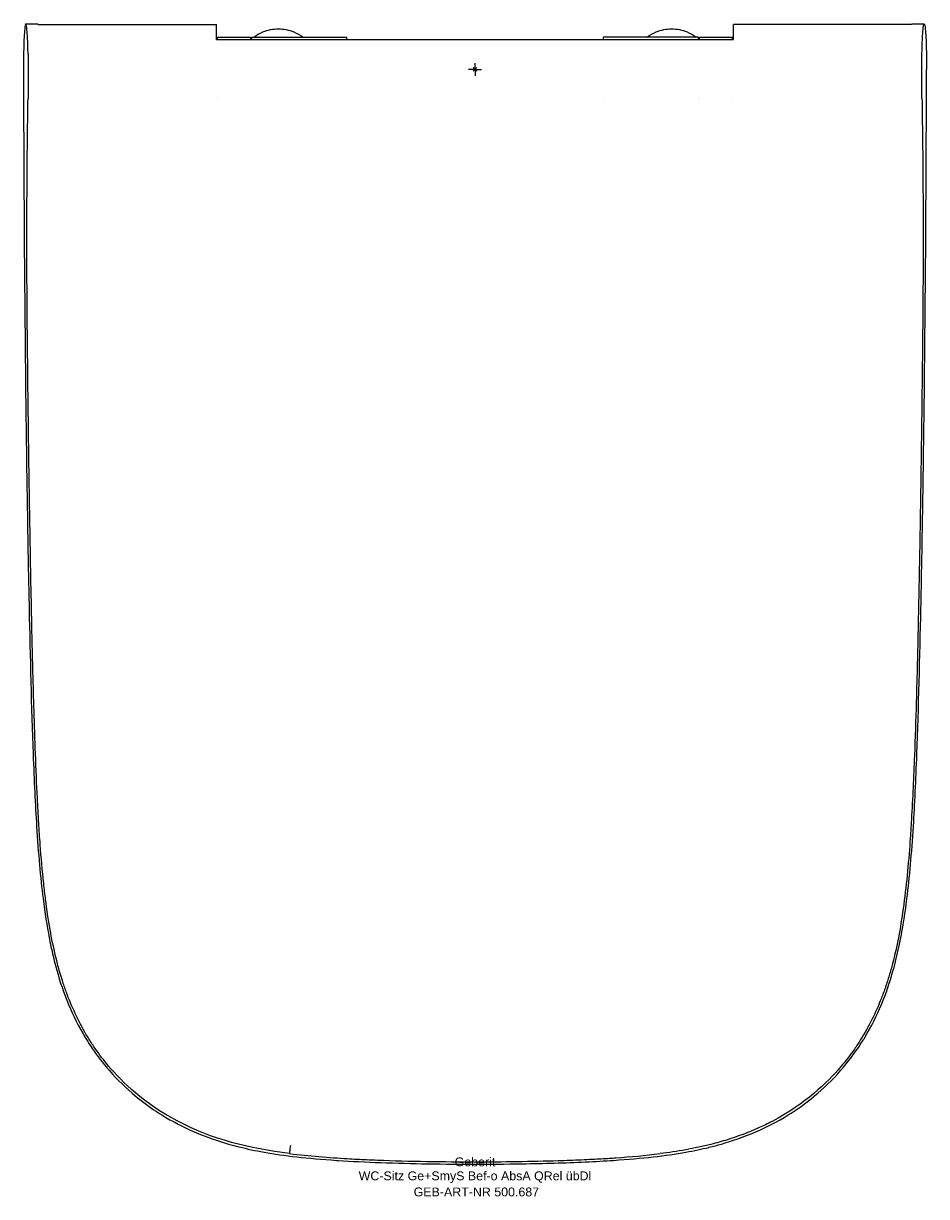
# Model space of a CAD drawing. Header units: millimetres. Extents: x -178 to 178, y -444 to 18.
import ezdxf
from ezdxf.enums import TextEntityAlignment as Align

# ---------------------------------------------------------------- set-up
doc = ezdxf.new("R2010")
doc.units = ezdxf.units.MM
doc.layers.get('0').update_dxf_attribs({"linetype": 'CONTINUOUS'})
for name, color, linetype, lineweight in [('Arbeitspunkt(DIN)', 7, 'CONTINUOUS', 25), ('GEB-ART-NR', 1, 'CONTINUOUS', 18), ('GEB-BEZUG', 2, 'CONTINUOUS', 25), ('GEB-TEXT', 5, 'CONTINUOUS', 18)]:
    doc.layers.add(name, color=color, linetype=linetype, lineweight=lineweight)
doc.layers.add('GEB-KONTUR-A', color=5, linetype='CONTINUOUS')
doc.styles.get("Standard").update_dxf_attribs({"font": 'arial.ttf'})

# ---------------------------------------------------------------- blocks, each defined once
blk = doc.blocks.new('Einfügepunkt')
at = {"layer": 'GEB-BEZUG'}
for p, q in [((-0.71, -0.71), (0.71, 0.71)), ((-0.71, 0.71), (0.71, -0.71))]:
    blk.add_line(p, q, dxfattribs=at)

msp = doc.modelspace()

# ---------------------------------------------------------------- linework, layer by layer
at = {"layer": 'Arbeitspunkt(DIN)', "ltscale": 25}
for q in [(-2.5, 0), (0, 2.5), (0, -2.5), (2.5, 0)]:
    msp.add_line((0, 0), q, dxfattribs=at)
at = {"layer": 'GEB-KONTUR-A', "ltscale": 25}
for p, q in [((-177.09, 18), (-172.38, 18)), ((-172.22, 17.73), (-101.9, 17.73)), ((-101.9, 11.79), (-101.9, 17.73)), ((172.22, 17.73), (101.9, 17.73)), ((101.9, 11.79), (101.9, 17.73)), ((172.38, 18), (177.09, 18)), ((-101.9, 11.79), (101.9, 11.79)), ((-101.5, 12.75), (-88.5, 12.75)), ((-101.5, 11.79), (-101.5, 12.75)), ((-88.5, 12.75), (-88.5, 11.79)), ((-88, 12.75), (-50.5, 12.75)), ((-88, 11.79), (-88, 12.75)), ((-50.5, 11.79), (-50.5, 12.75)), ((88, 12.75), (50.5, 12.75)), ((50.5, 12.75), (50.5, 11.79)), ((88, 12.75), (88, 11.79)), ((88.5, 12.75), (101.5, 12.75)), ((88.5, 11.79), (88.5, 12.75)), ((101.5, 11.79), (101.5, 12.75)), ((-101.5, -11.52), (-101.5, -11.52)), ((50.5, -11.51), (50.5, -11.51)), ((88, -11.51), (88, -11.51)), ((88.5, -11.51), (88.5, -11.51)), ((101.5, -11.51), (101.5, -11.51)), ((176.2, -11.47), (176.2, -11.5)), ((176.2, -11.47), (176.2, -11.5)), ((-73.06, -427.33), (-73.06, -427.33)), ((73, -427.34), (73.05, -427.33)), ((73.05, -427.33), (73, -427.34))]:
    msp.add_line(p, q, dxfattribs=at)
for points, knots in [([(-176.18, 6.07), (-176.22, 8.16), (-176.28, 10.09), (-176.42, 12.9), (-176.48, 13.91), (-176.65, 16.12), (-176.76, 17.08), (-177, 18.08), (-177.13, 18.13), (-177.37, 17.33), (-177.49, 16.47), (-177.67, 14.23), (-177.74, 13.05), (-177.86, 10.26), (-177.9, 8.65), (-177.97, 5.34), (-177.99, 3.66), (-177.99, 1.59), (-178, 1.23), (-178, 0.72), (-178, 0.56), (-178, 0.26), (-177.99, 0.13), (-177.99, 0)], [-5.051311, -5.051311, -5.051311, -5.051311, -4.386864, -4.386864, -3.936333, -3.936333, -3.22481, -3.22481, -2.525656, -2.525656, -1.812744, -1.812744, -1.274286, -1.274286, -0.711628, -0.711628, -0.195386, -0.195386, -0.087724, -0.087724, -0.039595, -0.039595, -0.000001, -0.000001, -0.000001, -0.000001]), ([(-87.17, 12.75), (-86.07, 13.58), (-84.86, 14.27), (-83.57, 14.8), (-81.65, 15.59), (-79.58, 16), (-77.5, 16), (-75.42, 16), (-73.35, 15.59), (-71.43, 14.8), (-70.14, 14.27), (-68.94, 13.58), (-67.83, 12.75)], [-3.561023, -3.561023, -3.561023, -3.561023, -3.144726, -3.144726, -3.144726, -2.519704, -2.519704, -2.519704, -1.894681, -1.894681, -1.894681, -1.478384, -1.478384, -1.478384, -1.478384]), ([(67.83, 12.75), (68.93, 13.58), (70.14, 14.27), (71.43, 14.8), (73.35, 15.59), (75.42, 16), (77.5, 16), (79.58, 16), (81.65, 15.59), (83.57, 14.8), (84.86, 14.27), (86.06, 13.58), (87.17, 12.75)], [-3.561023, -3.561023, -3.561023, -3.561023, -3.144726, -3.144726, -3.144726, -2.519704, -2.519704, -2.519704, -1.894681, -1.894681, -1.894681, -1.478384, -1.478384, -1.478384, -1.478384]), ([(172.38, 18), (172.37, 18), (172.36, 18), (172.35, 17.99), (172.31, 17.97), (172.28, 17.9), (172.24, 17.8), (172.23, 17.78), (172.22, 17.75), (172.22, 17.73)], [2.834232, 2.834232, 2.834232, 2.834232, 2.8904454, 2.8904454, 2.8904454, 3.1042387, 3.1042387, 3.1042387, 3.1470291, 3.1470291, 3.1470291, 3.1470291]), ([(176.18, 6.16), (176.22, 8.23), (176.28, 10.14), (176.42, 12.93), (176.48, 13.94), (176.65, 16.14), (176.76, 17.09), (177.01, 18.09), (177.13, 18.13), (177.37, 17.32), (177.49, 16.45), (177.67, 14.21), (177.74, 13.03), (177.86, 10.24), (177.9, 8.63), (177.97, 5.31), (177.99, 3.65), (177.99, 1.59), (177.99, 1.23), (177.99, 0.71), (177.99, 0.55), (177.99, 0.26), (177.99, 0.13), (177.99, 0)], [0.000034, 0.000034, 0.000034, 0.000034, 0.660843, 0.660843, 1.110812, 1.110812, 1.822437, 1.822437, 2.521251, 2.521251, 3.234089, 3.234089, 3.771088, 3.771088, 4.334307, 4.334307, 4.847467, 4.847467, 4.954901, 4.954901, 5.002932, 5.002932, 5.042468, 5.042468, 5.042468, 5.042468]), ([(-176.18, 6.07), (-176.16, 5.48), (-176.15, 4.87), (-176.14, 3.49), (-176.13, 2.72), (-176.12, 1.59), (-176.12, 1.25), (-176.11, 0.69), (-176.11, 0.47), (-176.11, 0.05), (-176.11, -0.15), (-176.11, -0.61), (-176.11, -0.87), (-176.11, -1.68), (-176.11, -2.24), (-176.12, -3.53), (-176.12, -4.26), (-176.14, -7.19), (-176.17, -9.32), (-176.2, -11.41)], [-1.779334, -1.779334, -1.779334, -1.779334, -1.591517, -1.591517, -1.35877, -1.35877, -1.256252, -1.256252, -1.191849, -1.191849, -1.132433, -1.132433, -1.054759, -1.054759, -0.8897, -0.8897, -0.667848, -0.667848, -0.000379, -0.000379, -0.000379, -0.000379]), ([(176.2, -11.5), (176.17, -9.38), (176.14, -7.22), (176.12, -4.25), (176.12, -3.52), (176.11, -2.23), (176.11, -1.68), (176.11, -0.86), (176.11, -0.6), (176.11, -0.14), (176.11, 0.06), (176.11, 0.48), (176.11, 0.69), (176.12, 1.25), (176.12, 1.6), (176.13, 2.71), (176.13, 3.47), (176.15, 4.88), (176.16, 5.53), (176.18, 6.16)], [-1.812825, -1.812825, -1.812825, -1.812825, -1.129104, -1.129104, -0.9055, -0.9055, -0.7392, -0.7392, -0.660954, -0.660954, -0.601102, -0.601102, -0.536226, -0.536226, -0.432948, -0.432948, -0.201331, -0.201331, -0.000012, -0.000012, -0.000012, -0.000012]), ([(-177.99, 0), (-177.99, -3.08), (-177.98, -6.19), (-177.97, -9.31), (-177.83, -55.72), (-177.49, -105.9), (-176.78, -155.25), (-176.68, -161.97), (-176.57, -168.67), (-176.46, -175.34), (-176.46, -175.38), (-176.46, -175.41), (-176.46, -175.45), (-176.42, -178.17), (-176.37, -180.84), (-176.32, -183.78), (-176.18, -192.05), (-175.99, -201.93), (-175.77, -212.5), (-175.39, -231.07), (-174.88, -251.78), (-174.2, -269.71), (-173.8, -280.26), (-173.35, -289.69), (-172.82, -298.29), (-172.15, -309.02), (-171.32, -318.41), (-170.27, -326.83), (-169.57, -332.38), (-168.77, -337.52), (-167.84, -342.3), (-167.49, -344.14), (-167.12, -345.91), (-166.72, -347.68), (-166.17, -350.1), (-165.56, -352.56), (-164.86, -355.05), (-163.61, -359.49), (-162.1, -364.03), (-160.19, -368.59), (-158.39, -372.9), (-156.25, -377.22), (-153.67, -381.51), (-153.03, -382.59), (-152.35, -383.66), (-151.64, -384.73), (-151.63, -384.76), (-151.61, -384.78), (-151.59, -384.81), (-149.65, -387.75), (-147.55, -390.56), (-145.31, -393.23), (-142.2, -396.92), (-138.8, -400.36), (-135.14, -403.52), (-132.51, -405.79), (-129.72, -407.92), (-126.83, -409.88), (-125.72, -410.64), (-124.61, -411.36), (-123.5, -412.04), (-119.16, -414.73), (-114.85, -416.92), (-110.69, -418.72), (-105.87, -420.81), (-101.27, -422.36), (-97.11, -423.56), (-95.72, -423.95), (-94.41, -424.3), (-93.1, -424.63), (-93.08, -424.64), (-93.05, -424.65), (-93.02, -424.65), (-93, -424.66), (-92.97, -424.66), (-92.95, -424.67), (-89.85, -425.45), (-86.61, -426.14), (-83.14, -426.76), (-75.27, -428.17), (-66.17, -429.21), (-54.57, -429.98), (-54.41, -429.99), (-54.24, -430), (-54.08, -430.01), (-53.99, -430.01), (-53.91, -430.02), (-53.82, -430.03), (-48.71, -430.35), (-43.04, -430.64), (-37.14, -430.85), (-31.05, -431.08), (-24.73, -431.23), (-18.64, -431.33), (-11.97, -431.45), (-5.57, -431.5), (0, -431.5)], [0.000001, 0.000001, 0.000001, 0.000001, 0.925313, 0.925313, 0.925313, 14.689734, 14.689734, 14.689734, 16.563417, 16.563417, 16.563417, 16.573396, 16.573396, 16.573396, 17.337934, 17.337934, 17.337934, 19.494801, 19.494801, 19.494801, 23.283258, 23.283258, 23.283258, 25.51104, 25.51104, 25.51104, 28.286626, 28.286626, 28.286626, 30.119054, 30.119054, 30.119054, 30.82119, 30.82119, 30.82119, 31.785195, 31.785195, 31.785195, 33.505433, 33.505433, 33.505433, 35.130744, 35.130744, 35.130744, 35.539229, 35.539229, 35.539229, 35.549294, 35.549294, 35.549294, 36.672645, 36.672645, 36.672645, 38.227435, 38.227435, 38.227435, 39.342891, 39.342891, 39.342891, 39.768733, 39.768733, 39.768733, 41.430773, 41.430773, 41.430773, 43.357121, 43.357121, 43.357121, 43.997512, 43.997512, 43.997512, 44.011373, 44.011373, 44.011373, 44.022685, 44.022685, 44.022685, 45.549193, 45.549193, 45.549193, 49.01088, 49.01088, 49.01088, 49.060007, 49.060007, 49.060007, 49.085576, 49.085576, 49.085576, 50.595065, 50.595065, 50.595065, 52.154967, 52.154967, 52.154967, 53.862346, 53.862346, 53.862346, 53.862346]), ([(0, -431.5), (5.57, -431.5), (11.98, -431.45), (18.64, -431.33), (26.9, -431.19), (35.57, -430.96), (43.52, -430.59), (47.41, -430.41), (51.11, -430.2), (54.57, -429.98), (66.09, -429.22), (75.23, -428.17), (83.14, -426.76), (86.33, -426.19), (89.31, -425.56), (92.18, -424.86), (92.21, -424.85), (92.24, -424.84), (92.27, -424.84), (93.9, -424.44), (95.45, -424.03), (97.11, -423.56), (101.18, -422.39), (105.8, -420.84), (110.69, -418.72), (114.82, -416.94), (119.14, -414.75), (123.5, -412.04), (126.58, -410.14), (129.7, -407.95), (132.62, -405.61), (133.47, -404.93), (134.31, -404.23), (135.14, -403.52), (138.8, -400.36), (142.2, -396.92), (145.31, -393.23), (148.12, -389.88), (150.72, -386.29), (153.03, -382.56), (153.25, -382.21), (153.46, -381.86), (153.67, -381.51), (156.24, -377.24), (158.38, -372.92), (160.19, -368.59), (162.08, -364.07), (163.6, -359.54), (164.86, -355.05), (165.72, -351.98), (166.45, -348.94), (167.1, -345.93), (167.79, -342.73), (168.4, -339.45), (168.96, -335.99), (169.43, -333.06), (169.86, -330.01), (170.26, -326.83), (171.33, -318.35), (172.15, -308.94), (172.82, -298.29), (173.36, -289.64), (173.8, -280.21), (174.2, -269.71), (174.87, -251.92), (175.38, -231.22), (175.77, -212.5), (176.01, -201.09), (176.21, -190.41), (176.36, -181.59), (176.36, -181.47), (176.36, -181.35), (176.36, -181.23), (176.36, -181.19), (176.36, -181.16), (176.37, -181.12), (176.41, -178.27), (176.46, -175.66), (176.5, -172.98), (176.6, -167.09), (176.69, -161.18), (176.77, -155.25), (177.49, -105.94), (177.83, -55.72), (177.97, -9.31), (177.98, -6.19), (177.99, -3.08), (177.99, 0)], [0.000001, 0.000001, 0.000001, 0.000001, 1.671388, 1.671388, 1.671388, 3.744105, 3.744105, 3.744105, 4.757421, 4.757421, 4.757421, 8.129849, 8.129849, 8.129849, 9.48804, 9.48804, 9.48804, 9.502665, 9.502665, 9.502665, 10.275155, 10.275155, 10.275155, 12.174403, 12.174403, 12.174403, 13.776026, 13.776026, 13.776026, 14.907555, 14.907555, 14.907555, 15.237689, 15.237689, 15.237689, 16.70599, 16.70599, 16.70599, 18.035263, 18.035263, 18.035263, 18.159909, 18.159909, 18.159909, 19.673109, 19.673109, 19.673109, 21.253768, 21.253768, 21.253768, 22.334898, 22.334898, 22.334898, 23.480656, 23.480656, 23.480656, 24.449317, 24.449317, 24.449317, 27.031564, 27.031564, 27.031564, 29.132706, 29.132706, 29.132706, 32.693834, 32.693834, 32.693834, 34.866156, 34.866156, 34.866156, 34.895546, 34.895546, 34.895546, 34.904323, 34.904323, 34.904323, 35.612548, 35.612548, 35.612548, 37.171048, 37.171048, 37.171048, 50.139597, 50.139597, 50.139597, 51.011397, 51.011397, 51.011397, 51.011397]), ([(-73.06, -427.33), (-88.93, -425.33), (-103.64, -421.75), (-130.61, -407.46), (-139.06, -399.15), (-146.31, -390.59), (-148.08, -388.27), (-150.59, -384.64), (-151.4, -383.39), (-153.78, -379.57), (-155.24, -376.92), (-157.95, -371.47), (-159.19, -368.65), (-160.89, -364.29), (-161.42, -362.82), (-162.18, -360.59), (-162.43, -359.84), (-163.67, -355.93), (-164.55, -352.73), (-166.16, -346.04), (-166.87, -342.53), (-168.19, -335.08), (-168.77, -331.12), (-169.54, -325.04), (-169.79, -322.92), (-170.57, -315.72), (-171.01, -310.64), (-171.59, -302.71), (-171.78, -299.82), (-172.15, -293.76), (-172.33, -290.49), (-173.06, -276.05), (-173.51, -263.41), (-173.98, -247.79), (-174.12, -242.75), (-174.49, -228.34), (-174.71, -218.39), (-175.02, -203.19), (-175.14, -196.74), (-175.33, -186.24), (-175.4, -182.21), (-175.53, -174.64), (-175.59, -171.1), (-175.71, -163.26), (-175.78, -158.96), (-175.88, -152.05), (-175.91, -149.5), (-175.99, -143.81), (-176.03, -140.68), (-176.12, -133.83), (-176.16, -130.13), (-176.24, -123.6), (-176.27, -120.82), (-176.47, -102.66), (-176.5, -98.9), (-176.57, -89.49), (-176.59, -86.1), (-176.64, -76.53), (-176.65, -70.37), (-176.64, -55.37), (-176.59, -46.85), (-176.48, -33.47), (-176.43, -28.49), (-176.32, -19.54), (-176.26, -15.45), (-176.2, -11.41)], [0.000001, 0.000001, 0.000001, 0.000001, 4.799, 4.799, 9.401273, 9.401273, 11.025174, 11.025174, 11.850236, 11.850236, 13.525331, 13.525331, 15.248814, 15.248814, 16.11295, 16.11295, 16.548766, 16.548766, 18.379516, 18.379516, 20.354711, 20.354711, 22.565584, 22.565584, 23.743812, 23.743812, 26.548289, 26.548289, 28.117214, 28.117214, 29.949658, 29.949658, 36.212492, 36.212492, 39.201683, 39.201683, 44.746296, 44.746296, 48.848176, 48.848176, 51.404303, 51.404303, 53.647069, 53.647069, 56.386636, 56.386636, 57.995535, 57.995535, 59.957465, 59.957465, 62.299825, 62.299825, 64.007446, 64.007446, 73.340773, 73.340773, 78.39013, 78.39013, 87.806736, 87.806736, 100.900932, 100.900932, 108.211295, 108.211295, 114.404361, 114.404361, 114.404361, 114.404361]), ([(176.2, -11.5), (176.26, -15.12), (176.33, -20.23), (176.56, -42.56), (176.59, -46.6), (176.62, -54.46), (176.63, -57.48), (176.64, -63.65), (176.64, -67.08), (176.64, -74.24), (176.63, -78.04), (176.6, -85.08), (176.58, -88.5), (176.53, -95.27), (176.5, -98.21), (176.44, -104.78), (176.4, -108.88), (176.27, -121.2), (176.22, -125.62), (176.11, -134.17), (176.06, -138.34), (175.89, -151.22), (175.77, -159.4), (175.59, -170.78), (175.54, -174.23), (175.41, -181.98), (175.34, -186), (175.16, -196.05), (175.04, -202.1), (174.76, -216.01), (174.56, -225.33), (174.22, -239.04), (174.09, -244.17), (173.73, -256.39), (173.49, -263.4), (172.91, -278.77), (172.53, -287.18), (171.87, -298.42), (171.68, -301.39), (171.15, -308.74), (170.79, -313.19), (169.91, -322.06), (169.39, -326.49), (168.25, -334.63), (167.63, -338.44), (166.23, -345.64), (165.48, -349.03), (164.19, -353.97), (163.75, -355.55), (162.82, -358.64), (162.33, -360.15), (161.31, -363.13), (160.77, -364.6), (159.06, -368.96), (157.82, -371.76), (155.09, -377.21), (153.62, -379.84), (151.23, -383.66), (150.42, -384.9), (147.9, -388.51), (146.12, -390.82), (138.8, -399.41), (130.31, -407.67), (116.26, -415.06), (115.4, -415.49), (113.72, -416.31), (112.9, -416.7), (110.53, -417.78), (108.97, -418.44), (106.02, -419.61), (104.63, -420.13), (102.01, -421.05), (100.77, -421.46), (97.37, -422.52), (95.2, -423.13), (86.44, -425.34), (79.68, -426.5), (73, -427.34)], [0.00023, 0.00023, 0.00023, 0.00023, 1.152835, 1.152835, 2.746794, 2.746794, 3.673953, 3.673953, 4.773264, 4.773264, 5.987995, 5.987995, 7.150451, 7.150451, 8.310275, 8.310275, 9.332412, 9.332412, 10.009856, 10.009856, 10.635101, 10.635101, 11.943086, 11.943086, 12.515983, 12.515983, 13.134139, 13.134139, 14.062099, 14.062099, 15.269013, 15.269013, 15.989471, 15.989471, 16.986231, 16.986231, 18.190996, 18.190996, 18.598038, 18.598038, 19.225218, 19.225218, 19.847269, 19.847269, 20.39525, 20.39525, 20.889494, 20.889494, 21.121607, 21.121607, 21.348114, 21.348114, 21.570241, 21.570241, 22.013313, 22.013313, 22.443982, 22.443982, 22.655908, 22.655908, 23.07327, 23.07327, 24.265019, 24.265019, 24.342082, 24.342082, 24.414352, 24.414352, 24.550112, 24.550112, 24.668828, 24.668828, 24.772572, 24.772572, 24.953939, 24.953939, 25.496491, 25.496491, 25.496491, 25.496491]), ([(-73.06, -427.33), (-72.99, -426.78), (-72.92, -426.22), (-72.78, -425.12), (-72.71, -424.56), (-72.64, -424)], [0.0000055, 0.0000055, 0.0000055, 0.0000055, 0.1691417, 0.1691417, 0.3382696, 0.3382696, 0.3382696, 0.3382696]), ([(-73.06, -427.33), (-72.99, -426.78), (-72.92, -426.22), (-72.78, -425.12), (-72.71, -424.56), (-72.64, -424.01)], [0.0000717, 0.0000717, 0.0000717, 0.0000717, 0.1688696, 0.1688696, 0.3377421, 0.3377421, 0.3377421, 0.3377421]), ([(-73.06, -427.33), (-65.53, -428.28), (-57.34, -428.89), (-47.8, -429.44), (-45.28, -429.57), (-41.3, -429.75), (-39.86, -429.81), (-26.21, -430.34), (-11.8, -430.56), (0, -430.56)], [-6.72929, -6.72929, -6.72929, -6.72929, -4.694473, -4.694473, -3.960363, -3.960363, -3.541267, -3.541267, 0, 0, 0, 0]), ([(0, -430.56), (10.57, -430.56), (22.5, -430.38), (34.32, -430.01), (35.88, -429.96), (40.41, -429.79), (43.37, -429.66), (48.56, -429.4), (50.79, -429.27), (53.85, -429.08), (54.69, -429.03), (61.35, -428.57), (67.2, -428.07), (73, -427.34)], [-7.097007, -7.097007, -7.097007, -7.097007, -4.025387, -4.025387, -3.558665, -3.558665, -2.670821, -2.670821, -2.004294, -2.004294, -1.754472, -1.754472, -0.000251, -0.000251, -0.000251, -0.000251])]:
    msp.add_open_spline(points, degree=3, knots=knots, dxfattribs=at)
for points in [[(-172.38, 18), (-172.33, 18), (-172.27, 17.91), (-172.22, 17.73)], [(-88.31, 11.79), (-88.21, 11.89), (-88.11, 11.98), (-88, 12.07)], [(88, 12.07), (88.11, 11.98), (88.21, 11.89), (88.31, 11.79)]]:
    msp.add_open_spline(points, degree=3, dxfattribs=at)

# ---------------------------------------------------------------- block references
at = {"ltscale": 25}
msp.add_blockref('Einfügepunkt', (0, 0), dxfattribs=at)

# ---------------------------------------------------------------- texts
at = {"layer": 'GEB-ART-NR'}
msp.add_text('GEB-ART-NR 500.687', height=3.5, dxfattribs=at).set_placement((0.55, -444.18), align=Align.CENTER)
at = {"layer": 'GEB-TEXT'}
for s, p in [('Geberit', (0, -432.34)), ('WC-Sitz Ge+SmyS Bef-o AbsA QRel übDl', (0, -437.84))]:
    msp.add_text(s, height=3.5, dxfattribs=at).set_placement(p, align=Align.CENTER)

doc.saveas('drawing.dxf')
